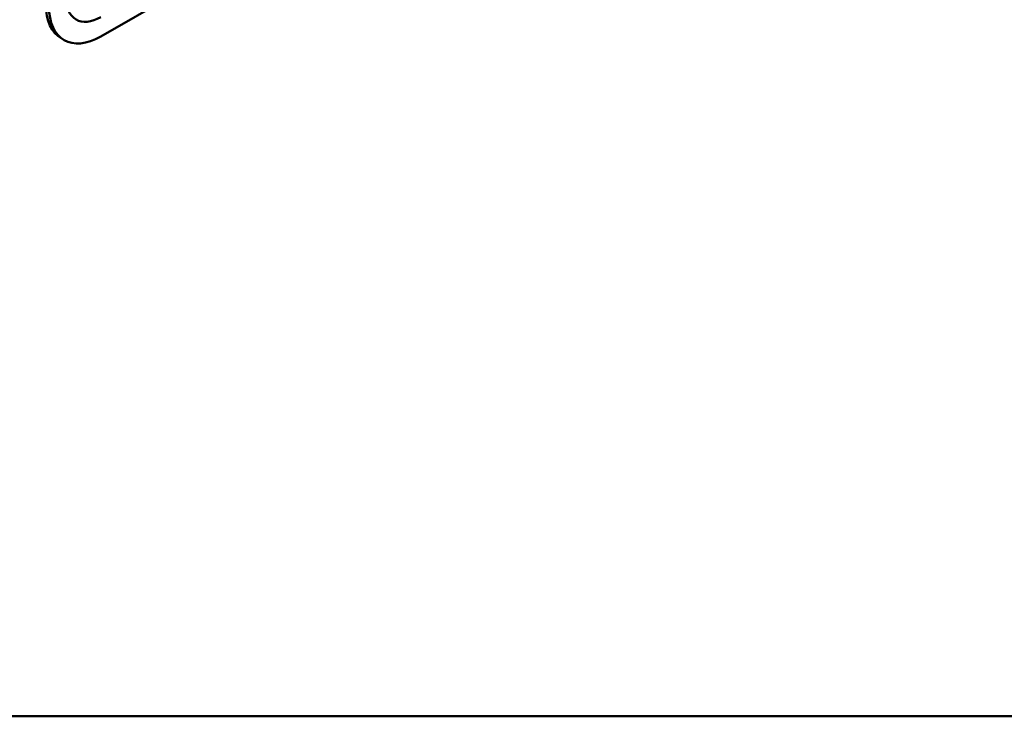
# Model space of a CAD drawing. Header units: millimetres. Extents: x 20 to 833, y 20 to 574.
# Tile 2 of 8: x 347 to 438, y 20 to 85. Entities that reach past the tile are written whole.
import ezdxf

# ---------------------------------------------------------------- set-up
doc = ezdxf.new("R2010")
doc.units = ezdxf.units.MM
doc.header["$LTSCALE"] = 2
for name, color, linetype, lineweight in [('Sichtbare Kanten(DIN)', 7, 'Continuous', 50), ('Sichtbare tangentiale Kanten(DIN)', 7, 'Continuous', 50), ('Skizziergeometrie(DIN)', 7, 'Continuous', 50)]:
    doc.layers.add(name, color=color, linetype=linetype, lineweight=lineweight)

# ---------------------------------------------------------------- blocks, each defined once
blk = doc.blocks.new('Ränder Standardrahmen')
at = {"layer": 'Skizziergeometrie(DIN)', "flags": 128}
blk.add_lwpolyline([(10, 10), (10, 287), (410, 287), (410, 10), (10, 10)], dxfattribs=at)

msp = doc.modelspace()

# ---------------------------------------------------------------- linework, layer by layer
at = {"layer": 'Sichtbare Kanten(DIN)'}
for p, q in [((354.09, 83.032), (392.557, 105.24)), ((350.69, 82.695), (350.408, 82.858))]:
    msp.add_line(p, q, dxfattribs=at)
for centre, end_param in [((353.808, 88.747), 6.283185), ((354.09, 88.584), 7.068583)]:
    msp.add_ellipse(centre, major_axis=(-3.4, -5.889), ratio=0.57735, start_param=5.497787, end_param=end_param, dxfattribs=at)
at = {"layer": 'Sichtbare tangentiale Kanten(DIN)'}
msp.add_ellipse((354.09, 88.584), major_axis=(-2.3, -3.984), ratio=0.57735, start_param=5.497787, end_param=7.068583, dxfattribs=at)

# ---------------------------------------------------------------- block references
at = {"xscale": 2, "yscale": 2, "zscale": 2}
msp.add_blockref('Ränder Standardrahmen', (0, 0), dxfattribs=at)

doc.saveas('drawing.dxf')
